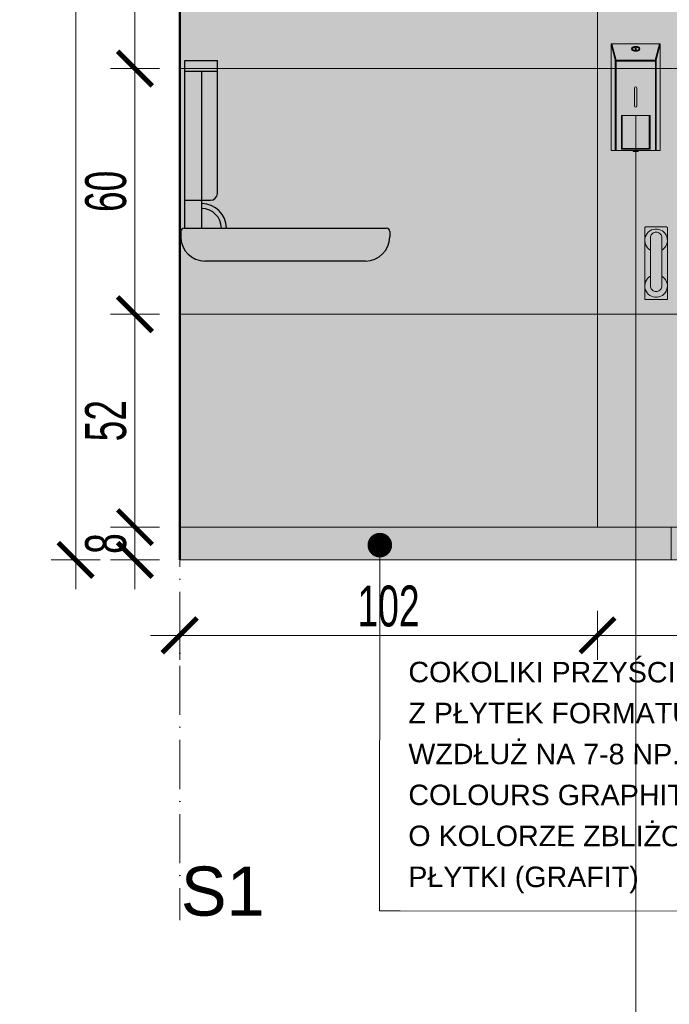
# Model space of a CAD drawing. Header units: millimetres. Extents: x -6792 to 22441, y -13430 to 4653.
# Tile 29 of 256: x -5812 to -5654, y -7851 to -7610. Entities that reach past the tile are written whole.
import ezdxf
from ezdxf import colors
from ezdxf.entities.mleader import LeaderData, LeaderLine
from ezdxf.math import Vec2, Vec3

# ---------------------------------------------------------------- set-up
doc = ezdxf.new("R2010")
doc.units = ezdxf.units.MM
doc.linetypes.add('ACAD_ISO02W100', pattern=[15, 12, -3])
doc.linetypes.add('ACAD_ISO10W100', pattern=[18, 12, -3, 0, -3])
for name, color, linetype, lineweight in [('_A_KOLORYSTYKA ŚCIAN', 40, 'Continuous', 5), ('_A_OPIS', 253, 'Continuous', 9), ('_A_ROZWINIĘCIA_RYSUNEK ŚCIAN', 252, 'Continuous', 15), ('_A_ROZWINIĘCIA_WYMIARY', 252, 'Continuous', 15), ('_A_WIDOK', 163, 'Continuous', 13), ('_A_ŚCIANY PROJEKTOWANE', 150, 'Continuous', 50)]:
    doc.layers.add(name, color=color, linetype=linetype, lineweight=lineweight)
doc.layers.add('MODEL', color=7, linetype='Continuous')
doc.styles.add('DIM', font='arial.ttf', dxfattribs={"width": 0.65})
doc.styles.get("Standard").update_dxf_attribs({"font": 'arial.ttf'})
doc.dimstyles.new('BP_EU_25-50', dxfattribs={"dimtxt": 10, "dimasz": 0.8, "dimexe": 0.75, "dimexo": 1, "dimgap": 2, "dimtad": 1, "dimdec": 0, "dimzin": 9, "dimdsep": 46, "dimtxsty": 'DIM', "dimblk": 'ARCH_1', "dimcen": 0, "dimdle": 50, "dimse1": 1, "dimse2": 1, "dimclrd": 256, "dimclre": 256, "dimclrt": 256, "dimadec": 0, "dimazin": 2, "dimtfac": 1, "dimtdec": 0, "dimtix": 1, "dimtmove": 2, "dimatfit": 0, "dimfxl": 0.75, "dimtolj": 1, "dimtzin": 0, "dimlwd": 15, "dimlwe": -1, "dimarcsym": 0})

# ---------------------------------------------------------------- blocks, each defined once
blk = doc.blocks.new('UCHWYT-STAŁY-FRONT')
at = {"layer": '_A_KOLORYSTYKA ŚCIAN'}
h = blk.add_hatch(color=256, dxfattribs=at)
h.dxf.hatch_style = 1
h.set_gradient(color1=(101, 101, 97), centered=1, tint=1)
h.paths.add_polyline_path([(-3.81, 2.03), (-3.9, 2.02), (-3.98, 2), (-4.06, 1.96), (-4.14, 1.91), (-4.2, 1.85), (-4.25, 1.78), (-4.29, 1.7), (-4.31, 1.61), (-4.32, 1.52), (-4.32, -7.05), (-4.32, -25.76), (4.32, -25.76), (4.32, -7.05), (4.32, 1.52), (4.31, 1.61), (4.29, 1.7), (4.25, 1.78), (4.2, 1.85), (4.14, 1.91), (4.06, 1.96), (3.98, 2), (3.9, 2.02), (3.81, 2.03)])
h = blk.add_hatch(color=256, dxfattribs=at)
h.dxf.hatch_style = 1
h.set_gradient(color1=(101, 101, 97), centered=1, tint=1)
h.paths.add_polyline_path([(2.16, -2.16), (2.13, -1.78), (2.03, -1.42), (1.87, -1.08), (1.65, -0.77), (1.39, -0.51), (1.08, -0.29), (0.74, -0.13), (0.37, -0.03), (0, 0), (-0.37, -0.03), (-0.74, -0.13), (-1.08, -0.29), (-1.39, -0.51), (-1.65, -0.77), (-1.87, -1.08), (-2.03, -1.42), (-2.13, -1.78), (-2.16, -2.16), (-2.16, -20.57), (-2.13, -20.95), (-2.03, -21.31), (-1.87, -21.65), (-1.65, -21.96), (-1.39, -22.23), (-1.08, -22.44), (-0.74, -22.6), (-0.37, -22.7), (0, -22.73), (0.37, -22.7), (0.74, -22.6), (1.08, -22.44), (1.39, -22.23), (1.65, -21.96), (1.87, -21.65), (2.03, -21.31), (2.13, -20.95), (2.16, -20.57)])
at = {"lineweight": 5}
blk.add_lwpolyline([(-3.81, 2.03), (-3.9, 2.02), (-3.98, 2), (-4.06, 1.96), (-4.14, 1.91), (-4.2, 1.85), (-4.25, 1.78), (-4.29, 1.7), (-4.31, 1.61), (-4.32, 1.52), (-4.32, -7.05), (-4.32, -25.76), (4.32, -25.76), (4.32, -7.05), (4.32, 1.52), (4.31, 1.61), (4.29, 1.7), (4.25, 1.78), (4.2, 1.85), (4.14, 1.91), (4.06, 1.96), (3.98, 2), (3.9, 2.02), (3.81, 2.03)], close=True, dxfattribs=at)
for points in [[(2.16, -6.89), (2.73, -6.49), (3.26, -5.99), (3.69, -5.4), (4.01, -4.74), (4.22, -4.05), (4.31, -3.32), (4.28, -2.59), (4.13, -1.88), (3.85, -1.2), (3.47, -0.58), (2.99, -0.04), (2.42, 0.42), (1.79, 0.78), (1.1, 1.03), (0.38, 1.15), (-0.35, 1.15), (-1.07, 1.03), (-1.76, 0.79), (-2.4, 0.44), (-2.97, -0.01), (-3.45, -0.56), (-3.84, -1.18), (-4.12, -1.85), (-4.28, -2.56), (-4.32, -3.29), (-4.23, -4.01), (-4.02, -4.71), (-3.7, -5.37), (-3.28, -5.96), (-2.76, -6.47), (-2.16, -6.89), (-2.16, -6.89)], [(-2.16, -2.16), (-2.13, -1.78), (-2.03, -1.42), (-1.87, -1.08), (-1.65, -0.77), (-1.39, -0.51), (-1.08, -0.29), (-0.74, -0.13), (-0.37, -0.03), (0, 0)], [(0, 0), (-0.37, -0.03), (-0.74, -0.13), (-1.08, -0.29), (-1.39, -0.51), (-1.65, -0.77), (-1.87, -1.08), (-2.03, -1.42), (-2.13, -1.78), (-2.16, -2.16)], [(0, 0), (0.37, -0.03), (0.74, -0.13), (1.08, -0.29), (1.39, -0.51), (1.65, -0.77), (1.87, -1.08), (2.03, -1.42), (2.13, -1.78), (2.16, -2.16)], [(2.16, -2.16), (2.13, -1.78), (2.03, -1.42), (1.87, -1.08), (1.65, -0.77), (1.39, -0.51), (1.08, -0.29), (0.74, -0.13), (0.37, -0.03), (0, 0)], [(-2.16, -2.16), (-2.16, -20.57)], [(2.16, -2.16), (2.16, -20.57)], [(2.13, -16.82), (2.73, -17.23), (3.26, -17.74), (3.69, -18.33), (4.01, -18.98), (4.22, -19.68), (4.31, -20.4), (4.28, -21.13), (4.13, -21.84), (3.85, -22.52), (3.47, -23.14), (2.99, -23.69), (2.42, -24.15), (1.79, -24.51), (1.1, -24.75), (0.38, -24.88), (-0.35, -24.88), (-1.07, -24.76), (-1.76, -24.52), (-2.4, -24.17), (-2.97, -23.71), (-3.45, -23.17), (-3.84, -22.55), (-4.12, -21.87), (-4.28, -21.16), (-4.32, -20.43), (-4.23, -19.71), (-4.02, -19.01), (-3.7, -18.35), (-3.28, -17.76), (-2.76, -17.25), (-2.16, -16.83), (-2.16, -16.83)], [(0, -22.73), (-0.37, -22.7), (-0.74, -22.6), (-1.08, -22.44), (-1.39, -22.23), (-1.65, -21.96), (-1.87, -21.65), (-2.03, -21.31), (-2.13, -20.95), (-2.16, -20.57)], [(2.16, -20.57), (2.13, -20.95), (2.03, -21.31), (1.87, -21.65), (1.65, -21.96), (1.39, -22.23), (1.08, -22.44), (0.74, -22.6), (0.37, -22.7), (0, -22.73)]]:
    blk.add_lwpolyline(points, dxfattribs=at)
blk = doc.blocks.new('DSM101-FRONT')
h = blk.add_hatch(color=256)
h.dxf.hatch_style = 1
h.set_gradient(color1=(101, 101, 97), rotation=180, centered=1, tint=1)
h.paths.add_polyline_path([(241, 654.1), (361, 654.1), (361, 394.1), (241, 394.1)])
for p, q in [((251, 614.1), (241, 654.1)), ((241, 654.1), (241, 394.1)), ((361, 654.1), (241, 654.1)), ((253, 614.1), (242.9, 654.5)), ((359, 654.5), (348.9, 614.1)), ((361, 654.1), (351, 614.1)), ((361, 654.1), (361, 394.1)), ((251, 613.1), (253, 614.1)), ((251, 614.1), (251, 394.1)), ((253, 612.1), (251, 613.1)), ((253, 614.1), (348.9, 614.1)), ((253, 612.1), (253, 394.1)), ((253, 612.1), (349, 612.1)), ((348.9, 614.1), (351, 613.1)), ((351, 613.1), (348.9, 614.1)), ((351, 613.1), (349, 612.1)), ((349, 612.1), (349, 394.1)), ((351, 614.1), (351, 394.1)), ((298, 502.6), (298, 546.6)), ((304, 502.6), (304, 546.6)), ((266, 397.1), (266, 479.1)), ((336, 479.1), (266, 479.1)), ((336, 397.1), (336, 479.1)), ((361, 394.1), (241, 394.1)), ((336, 397.1), (266, 397.1))]:
    blk.add_line(p, q)
for points in [[(241, 654.1), (361, 654.1), (361, 394.1), (241, 394.1)], [(299.7, 643.7), (302.2, 643.7), (302.2, 639.5), (299.7, 639.5)]]:
    blk.add_lwpolyline(points, close=True)
for points in [[(266, 479.1), (266, 397.1), (336, 397.1), (336, 479.1)], [(268, 479.1), (268, 399.1), (334, 399.1), (334, 479.1)], [(295, 394.1), (295, 391.1), (307, 391.1), (307, 394.1)]]:
    blk.add_lwpolyline(points)
for centre, start, end in [((301, 546.6), 0, 180), ((301, 502.6), 180, 0)]:
    blk.add_arc(centre, 3, start, end)
blk.add_ellipse((301, 642.1), major_axis=(-10.5, 0), ratio=0.571429)
for points, knots in [([(291.5, 642.1), (291.5, 641.7), (291.5, 641.3), (291.9, 640.6), (292.1, 640.2), (292.8, 639.5), (293.2, 639.2), (294.3, 638.5), (294.9, 638.2), (296.6, 637.6), (297.8, 637.3), (300.3, 637), (301.6, 637), (304, 637.3), (305.2, 637.6), (307.3, 638.3), (308.2, 638.8), (309.4, 639.7), (309.7, 640.2), (310.2, 641), (310.4, 641.4), (310.5, 642.1), (310.4, 642.5), (310.1, 643.3), (309.9, 643.7), (309.2, 644.6), (308.7, 644.9), (307.5, 645.7), (306.8, 646), (305.3, 646.5), (304.5, 646.7), (302.3, 647), (301, 647.1), (298.4, 646.9), (297.1, 646.7), (294.9, 645.9), (293.9, 645.4), (292.7, 644.5), (292.3, 644.1), (291.7, 643.2), (291.5, 642.8), (291.5, 642.3), (291.5, 642.2), (291.5, 642.1)], [0, 0, 0, 0, 0.24826, 0.24826, 0.496519, 0.496519, 0.744779, 0.744779, 0.993039, 0.993039, 1.375947, 1.375947, 1.758855, 1.758855, 2.141763, 2.141763, 2.524671, 2.524671, 2.798801, 2.798801, 3.072931, 3.072931, 3.347061, 3.347061, 3.621191, 3.621191, 3.895321, 3.895321, 4.169452, 4.169452, 4.443582, 4.443582, 4.841074, 4.841074, 5.238567, 5.238567, 5.63606, 5.63606, 5.913449, 5.913449, 6.190838, 6.190838, 6.283185, 6.283185, 6.283185, 6.283185]), ([(292.5, 642.1), (292.5, 641.9), (292.5, 641.8), (292.6, 641.4), (292.7, 641.2), (292.9, 640.9), (293.1, 640.7), (293.6, 640.1), (294.1, 639.8), (295.3, 639.1), (296, 638.9), (297.5, 638.4), (298.3, 638.2), (300.3, 638), (301.4, 638), (303.5, 638.2), (304.5, 638.4), (306.3, 639), (307, 639.3), (308.1, 640), (308.5, 640.3), (309.1, 640.9), (309.2, 641.2), (309.4, 641.6), (309.4, 641.8), (309.5, 642.1), (309.4, 642.3), (309.4, 642.5), (309.3, 642.7), (309.2, 643), (309, 643.2), (308.6, 643.7), (308.2, 644.1), (307.1, 644.7), (306.4, 645.1), (304.9, 645.6), (304.1, 645.8), (302.2, 646), (301, 646.1), (298.9, 646), (297.9, 645.8), (296, 645.3), (295.2, 644.9), (294, 644.3), (293.6, 643.9), (293, 643.3), (292.8, 643.1), (292.5, 642.6), (292.5, 642.4), (292.5, 642.2), (292.5, 642.1), (292.5, 642.1)], [0, 0, 0, 0, 0.177646, 0.177646, 0.355292, 0.355292, 0.532939, 0.532939, 0.814738, 0.814738, 1.096538, 1.096538, 1.378338, 1.378338, 1.739104, 1.739104, 2.06913, 2.06913, 2.399157, 2.399157, 2.673843, 2.673843, 2.90015, 2.90015, 3.126457, 3.126457, 3.28067, 3.28067, 3.434884, 3.434884, 3.589098, 3.589098, 3.88111, 3.88111, 4.173123, 4.173123, 4.465135, 4.465135, 4.824452, 4.824452, 5.16054, 5.16054, 5.496627, 5.496627, 5.767671, 5.767671, 5.995248, 5.995248, 6.222825, 6.222825, 6.283185, 6.283185, 6.283185, 6.283185])]:
    blk.add_open_spline(points, degree=3, knots=knots)
blk = doc.blocks.new('ARCH_1')
for p, q in [((0, 7.5), (0, -7.5)), ((8.92, 0), (-8.92, 0))]:
    blk.add_line(p, q)
at = {"const_width": 1.5}
blk.add_lwpolyline([(5.3, 5.3), (-5.3, -5.3)], dxfattribs=at)
blk = doc.blocks.new('*D2144')
at = {"layer": '_A_ROZWINIĘCIA_WYMIARY', "lineweight": 15, "transparency": 16777216}
blk.add_line((-5670.52, -7760.83), (-5552.19, -7760.83), dxfattribs=at)
at = {"layer": 'Defpoints', "color": 0, "transparency": 16777216}
for p in [(-5671.32, -7742.4), (-5551.39, -7742.4), (-5551.39, -7760.83)]:
    blk.add_point(p, dxfattribs=at)
at = {"layer": '_A_ROZWINIĘCIA_WYMIARY', "lineweight": 15, "transparency": 16777216, "xscale": 0.8, "yscale": 0.8, "zscale": 0.8, "rotation": 180}
blk.add_blockref('ARCH_1', (-5671.32, -7760.83), dxfattribs=at)
at = {"layer": '_A_ROZWINIĘCIA_WYMIARY', "lineweight": 15, "transparency": 16777216, "xscale": 0.8, "yscale": 0.8, "zscale": 0.8}
blk.add_blockref('ARCH_1', (-5551.39, -7760.83), dxfattribs=at)
at = {"layer": '_A_ROZWINIĘCIA_WYMIARY', "transparency": 16777216, "insert": (-5611.36, -7753.73), "char_height": 10, "attachment_point": 5, "style": 'DIM'}
blk.add_mtext('\\A1;120', dxfattribs=at)
blk = doc.blocks.new('*D2147')
at = {"layer": '_A_ROZWINIĘCIA_WYMIARY', "lineweight": 15, "transparency": 16777216}
blk.add_line((-5672.12, -7760.83), (-5772.52, -7760.83), dxfattribs=at)
at = {"layer": 'Defpoints', "color": 0, "transparency": 16777216}
for p in [(-5773.32, -7742.4), (-5671.32, -7742.4), (-5773.32, -7760.83)]:
    blk.add_point(p, dxfattribs=at)
at = {"layer": '_A_ROZWINIĘCIA_WYMIARY', "lineweight": 15, "transparency": 16777216, "xscale": 0.8, "yscale": 0.8, "zscale": 0.8, "rotation": 180}
blk.add_blockref('ARCH_1', (-5773.32, -7760.83), dxfattribs=at)
at = {"layer": '_A_ROZWINIĘCIA_WYMIARY', "lineweight": 15, "transparency": 16777216, "xscale": 0.8, "yscale": 0.8, "zscale": 0.8}
blk.add_blockref('ARCH_1', (-5671.32, -7760.83), dxfattribs=at)
at = {"layer": '_A_ROZWINIĘCIA_WYMIARY', "transparency": 16777216, "insert": (-5722.32, -7753.73), "char_height": 10, "attachment_point": 5, "style": 'DIM'}
blk.add_mtext('\\A1;102', dxfattribs=at)
blk = doc.blocks.new('*D2150')
at = {"layer": '_A_ROZWINIĘCIA_WYMIARY', "lineweight": 15, "transparency": 16777216}
blk.add_line((-5784.23, -7563.2), (-5784.23, -7621.6), dxfattribs=at)
at = {"layer": 'Defpoints', "color": 0, "transparency": 16777216}
for p in [(-5773.32, -7562.4), (-5784.23, -7622.4), (-5773.32, -7622.4)]:
    blk.add_point(p, dxfattribs=at)
at = {"layer": '_A_ROZWINIĘCIA_WYMIARY', "lineweight": 15, "transparency": 16777216, "xscale": 0.8, "yscale": 0.8, "zscale": 0.8}
for p, rotation in [((-5784.23, -7562.4), 90), ((-5784.23, -7622.4), 270)]:
    blk.add_blockref('ARCH_1', p, dxfattribs=dict(at, rotation=rotation))
at = {"layer": '_A_ROZWINIĘCIA_WYMIARY', "transparency": 16777216, "insert": (-5791.33, -7592.4), "char_height": 10, "attachment_point": 5, "rotation": 90, "style": 'DIM'}
blk.add_mtext('\\A1;60', dxfattribs=at)
blk = doc.blocks.new('*D2151')
at = {"layer": '_A_ROZWINIĘCIA_WYMIARY', "lineweight": 15, "transparency": 16777216}
blk.add_line((-5784.23, -7623.2), (-5784.23, -7681.6), dxfattribs=at)
at = {"layer": 'Defpoints', "color": 0, "transparency": 16777216}
for p in [(-5773.32, -7622.4), (-5784.23, -7682.4), (-5773.32, -7682.4)]:
    blk.add_point(p, dxfattribs=at)
at = {"layer": '_A_ROZWINIĘCIA_WYMIARY', "lineweight": 15, "transparency": 16777216, "xscale": 0.8, "yscale": 0.8, "zscale": 0.8}
for p, rotation in [((-5784.23, -7622.4), 90), ((-5784.23, -7682.4), 270)]:
    blk.add_blockref('ARCH_1', p, dxfattribs=dict(at, rotation=rotation))
at = {"layer": '_A_ROZWINIĘCIA_WYMIARY', "transparency": 16777216, "insert": (-5791.33, -7652.4), "char_height": 10, "attachment_point": 5, "rotation": 90, "style": 'DIM'}
blk.add_mtext('\\A1;60', dxfattribs=at)
blk = doc.blocks.new('*D2152')
at = {"layer": '_A_ROZWINIĘCIA_WYMIARY', "lineweight": 15, "transparency": 16777216}
blk.add_line((-5784.23, -7683.2), (-5784.23, -7733.6), dxfattribs=at)
at = {"layer": 'Defpoints', "color": 0, "transparency": 16777216}
for p in [(-5773.32, -7682.4), (-5784.23, -7734.4), (-5773.32, -7734.4)]:
    blk.add_point(p, dxfattribs=at)
at = {"layer": '_A_ROZWINIĘCIA_WYMIARY', "lineweight": 15, "transparency": 16777216, "xscale": 0.8, "yscale": 0.8, "zscale": 0.8}
for p, rotation in [((-5784.23, -7682.4), 90), ((-5784.23, -7734.4), 270)]:
    blk.add_blockref('ARCH_1', p, dxfattribs=dict(at, rotation=rotation))
at = {"layer": '_A_ROZWINIĘCIA_WYMIARY', "transparency": 16777216, "insert": (-5791.33, -7708.4), "char_height": 10, "attachment_point": 5, "rotation": 90, "style": 'DIM'}
blk.add_mtext('\\A1;52', dxfattribs=at)
blk = doc.blocks.new('*D2153')
at = {"layer": '_A_ROZWINIĘCIA_WYMIARY', "lineweight": 15, "transparency": 16777216}
for p, q in [((-5784.23, -7733.6), (-5784.23, -7732.8)), ((-5784.23, -7734.4), (-5784.23, -7742.4)), ((-5784.23, -7743.2), (-5784.23, -7744))]:
    blk.add_line(p, q, dxfattribs=at)
at = {"layer": 'Defpoints', "color": 0, "transparency": 16777216}
for p in [(-5773.32, -7734.4), (-5784.23, -7742.4), (-5773.32, -7742.4)]:
    blk.add_point(p, dxfattribs=at)
at = {"layer": '_A_ROZWINIĘCIA_WYMIARY', "lineweight": 15, "transparency": 16777216, "xscale": 0.8, "yscale": 0.8, "zscale": 0.8}
for p, rotation in [((-5784.23, -7734.4), 270), ((-5784.23, -7742.4), 90)]:
    blk.add_blockref('ARCH_1', p, dxfattribs=dict(at, rotation=rotation))
at = {"layer": '_A_ROZWINIĘCIA_WYMIARY', "transparency": 16777216, "insert": (-5791.33, -7738.4), "char_height": 10, "attachment_point": 5, "rotation": 90, "style": 'DIM'}
blk.add_mtext('\\A1;8', dxfattribs=at)
blk = doc.blocks.new('*D2142')
at = {"layer": '_A_ROZWINIĘCIA_WYMIARY', "lineweight": 15, "transparency": 16777216}
blk.add_line((-5798.71, -7741.6), (-5798.71, -7443.2), dxfattribs=at)
at = {"layer": 'Defpoints', "color": 0, "transparency": 16777216}
for p in [(-5798.71, -7442.4), (-5773.32, -7442.4), (-5773.32, -7742.4)]:
    blk.add_point(p, dxfattribs=at)
at = {"layer": '_A_ROZWINIĘCIA_WYMIARY', "lineweight": 15, "transparency": 16777216, "xscale": 0.8, "yscale": 0.8, "zscale": 0.8}
for p, rotation in [((-5798.71, -7442.4), 90), ((-5798.71, -7742.4), 270)]:
    blk.add_blockref('ARCH_1', p, dxfattribs=dict(at, rotation=rotation))
at = {"layer": '_A_ROZWINIĘCIA_WYMIARY', "transparency": 16777216, "insert": (-5805.82, -7592.4), "char_height": 10, "attachment_point": 5, "rotation": 90, "style": 'DIM'}
blk.add_mtext('\\A1;300', dxfattribs=at)
blk = doc.blocks.new('_Dot')
at = {"color": 0, "linetype": 'ByBlock', "lineweight": -2}
blk.add_line((-0.5, 0), (-1, 0), dxfattribs=at)
at = {"color": 0, "linetype": 'ByBlock', "const_width": 0.5}
blk.add_lwpolyline([(-0.25, 0, 1), (0.25, 0, 1)], format="xyb", close=True, dxfattribs=at)
blk = doc.blocks.new('BC1-SIDE')
at = {"layer": 'MODEL'}
for p, q in [((1603.4, 1416.6), (1603.4, 1826.6)), ((1603.4, 1826.6), (1683, 1826.6)), ((1683, 1501.7), (1683, 1826.6)), ((1603.4, 1800.1), (1644.8, 1800.1)), ((1603.4, 1800.1), (1683, 1800.1)), ((1644.8, 1416.6), (1644.8, 1800.1)), ((1603.4, 1484.8), (1666.1, 1484.8)), ((1593.9, 1408.7), (1593.9, 1395.5)), ((1601.8, 1416.6), (2095.9, 1416.6)), ((2103.9, 1408.7), (2103.9, 1395.5)), ((1652.8, 1336.6), (2044.9, 1336.6))]:
    blk.add_line(p, q, dxfattribs=at)
for centre, radius, start, end in [((1666.1, 1501.7), 16.9, 270, 0), ((1644.8, 1416.6), 60.3, 0, 90), ((1644.8, 1416.6), 48, 0, 90), ((1601.8, 1408.7), 7.91, 90, 180), ((1652.8, 1395.5), 59, 180, 270), ((2044.9, 1395.5), 59, 270, 0), ((2095.9, 1408.7), 7.91, 0, 90)]:
    blk.add_arc(centre, radius, start, end, dxfattribs=at)

msp = doc.modelspace()

# ---------------------------------------------------------------- hatches: boundary and pattern name
at = {"layer": '_A_KOLORYSTYKA ŚCIAN'}
msp.add_hatch(color=251, dxfattribs=at).paths.add_polyline_path([(-5551.32, -7742.401), (-5551.32, -7734.401), (-5773.32, -7734.401), (-5773.32, -7742.401)])
at = {"layer": '_A_ROZWINIĘCIA_RYSUNEK ŚCIAN', "true_color": 0xddccbb}
h = msp.add_hatch(color=254, dxfattribs=at)
h.dxf.hatch_style = 1
h.paths.add_polyline_path([(-5551.32, -7734.401), (-5551.32, -7442.401), (-5773.32, -7442.401), (-5773.32, -7734.401)])

# ---------------------------------------------------------------- linework, layer by layer
at = {"layer": '_A_OPIS', "linetype": 'ACAD_ISO10W100'}
msp.add_lwpolyline([(-5773.32, -7406.266), (-5773.32, -7830.402)], dxfattribs=at)
at = {"layer": '_A_ROZWINIĘCIA_RYSUNEK ŚCIAN'}
for points in [[(-5671.32, -7562.401), (-5773.32, -7562.401), (-5773.32, -7622.401), (-5671.32, -7622.401)], [(-5671.32, -7562.401), (-5551.32, -7562.401), (-5551.32, -7622.401), (-5671.32, -7622.401)], [(-5671.32, -7622.401), (-5773.32, -7622.401), (-5773.32, -7682.401), (-5671.32, -7682.401)], [(-5671.32, -7622.401), (-5551.32, -7622.401), (-5551.32, -7682.401), (-5671.32, -7682.401)], [(-5671.32, -7682.401), (-5773.32, -7682.401), (-5773.32, -7734.401), (-5671.32, -7734.401)], [(-5671.32, -7682.401), (-5551.32, -7682.401), (-5551.32, -7734.401), (-5671.32, -7734.401)], [(-5653.32, -7742.402), (-5773.32, -7742.401), (-5773.32, -7734.401), (-5653.32, -7734.402)]]:
    msp.add_lwpolyline(points, close=True, dxfattribs=at)
at = {"layer": '_A_ROZWINIĘCIA_WYMIARY'}
msp.add_lwpolyline([(-5661.99, -7633.901), (-5661.99, -7978.075)], dxfattribs=at)
at = {"layer": '_A_WIDOK'}
msp.add_lwpolyline([(-5551.32, -7742.401), (-5773.32, -7742.401)], dxfattribs=at)
at = {"layer": '_A_ŚCIANY PROJEKTOWANE'}
msp.add_lwpolyline([(-5773.32, -7742.401), (-5773.32, -7442.401)], dxfattribs=at)

# ---------------------------------------------------------------- block references
at = {"xscale": 0.1, "yscale": 0.1, "zscale": 0.1}
msp.add_blockref('BC1-SIDE', (-5932.422, -7803.061), dxfattribs=at)
at = {"layer": '_A_WIDOK', "xscale": 0.1, "yscale": 0.1, "zscale": 0.1}
msp.add_blockref('DSM101-FRONT', (-5692.086, -7681.806), dxfattribs=at)
at = {"layer": '_A_WIDOK', "lineweight": 5, "xscale": 0.64, "yscale": 0.64, "zscale": 0.64}
msp.add_blockref('UCHWYT-STAŁY-FRONT', (-5656.999, -7662.336), dxfattribs=at)

# ---------------------------------------------------------------- texts
at = {"layer": '_A_OPIS', "linetype": 'ACAD_ISO02W100', "insert": (-5752.541, -7829.446), "char_height": 12, "attachment_point": 9}
msp.add_mtext_dynamic_manual_height_columns('S1', width=46.3498, gutter_width=40, heights=[0], dxfattribs=at)

# ---------------------------------------------------------------- dimensions: what is measured, and where the dimension line sits
at = {"layer": '_A_ROZWINIĘCIA_WYMIARY', "color": 3}
for base, p1, p2, angle, picture, middle in [((-5798.707, -7442.402), (-5773.32, -7742.401), (-5773.32, -7442.402), 270, '*D2142', (-5805.816, -7592.402)), ((-5784.227, -7622.401), (-5773.32, -7562.401), (-5773.32, -7622.401), 270, '*D2150', (-5791.333, -7592.401)), ((-5784.227, -7682.401), (-5773.32, -7622.401), (-5773.32, -7682.401), 270, '*D2151', (-5791.333, -7652.401)), ((-5784.227, -7734.401), (-5773.32, -7682.401), (-5773.32, -7734.401), 270, '*D2152', (-5791.333, -7708.401)), ((-5784.227, -7742.401), (-5773.32, -7734.401), (-5773.32, -7742.401), 270, '*D2153', (-5791.333, -7738.401)), ((-5773.32, -7760.834), (-5671.32, -7742.401), (-5773.32, -7742.402), 180, '*D2147', (-5722.32, -7753.729))]:
    dim = msp.add_linear_dim(base=base, p1=p1, p2=p2, angle=angle, dimstyle='BP_EU_25-50', dxfattribs=at)
    dim.commit()
    dim.dimension.update_dxf_attribs({"geometry": picture, "text_midpoint": middle})
at = {"layer": '_A_ROZWINIĘCIA_WYMIARY'}
dim = msp.add_linear_dim(base=(-5551.39, -7760.834), p1=(-5671.32, -7742.401), p2=(-5551.39, -7742.401), angle=180, dimstyle='BP_EU_25-50', dxfattribs=at)
dim.commit()
dim.dimension.update_dxf_attribs({"geometry": '*D2144', "text_midpoint": (-5611.355, -7753.729)})

# ---------------------------------------------------------------- leaders
at = {"layer": '_A_OPIS', "linetype": 'ByBlock'}
ml = msp.add_multileader_mtext('Standard', dxfattribs=at)
ml.set_content('COKOLIKI PRZYŚCIENNE O WYS. OK. 7-8 CM\\PZ PŁYTEK FORMATU 60X120CM CIĘTYCH\\PWZDŁUŻ NA 7-8 NP. OPTIMUM GRAND\\PCOLOURS GRAPHITE MAT FUGA 2 MM\\PO KOLORZE ZBLIŻONYM DO\\PPŁYTKI (GRAFIT)', color=256)
ml.set_leader_properties(color=256, linetype='ByLayer', lineweight=-1)
ml.set_arrow_properties(name='DOT')
ml.build(insert=Vec2(0, 0))
ml.multileader.update_dxf_attribs({"text_left_attachment_type": 6, "text_right_attachment_type": 5, "dogleg_length": 3, "arrow_head_size": 6})
ctx = ml.context
ctx.base_point, ctx.char_height, ctx.arrow_head_size, ctx.plane_origin, ctx.plane_x_axis, ctx.plane_y_axis = Vec3(-5565.753, -7773.837), 5, 6, Vec3(-5724.826, -8322.544), Vec3(-0.9999998, 0.0006295), Vec3(-0.0006295, -0.9999998)
ctx.left_attachment, ctx.right_attachment = 6, 5
notes = []
notes.append((ctx, [(0, (1, 1, 0), (-5724.518, -7828.12), (0.9999998, -0.0006295), 5.014, [(0, [(-5724.458, -7738.784)], 0, [])])]))
ctx.mtext.insert, ctx.mtext.text_direction, ctx.mtext.rotation, ctx.mtext.line_spacing_factor, ctx.mtext.flow_direction = Vec3(-5717.466, -7767.272), Vec3(0.9999998, -0.0006295), 6.2825558, 1.2, 5
for ctx, leaders in notes:
    for number, flags, end, landing, length, lines in leaders:
        leader = LeaderData()
        leader.index, (leader.has_last_leader_line, leader.has_dogleg_vector, leader.attachment_direction) = number, flags
        leader.last_leader_point, leader.dogleg_vector, leader.dogleg_length = Vec3(end), Vec3(landing), length
        for number, points, colour, breaks in lines:
            line = LeaderLine()
            line.index, line.vertices, line.color, line.breaks = number, Vec3.list(points), colors.encode_raw_color(colour), breaks
            leader.lines.append(line)
        ctx.leaders.append(leader)

doc.saveas('drawing.dxf')
